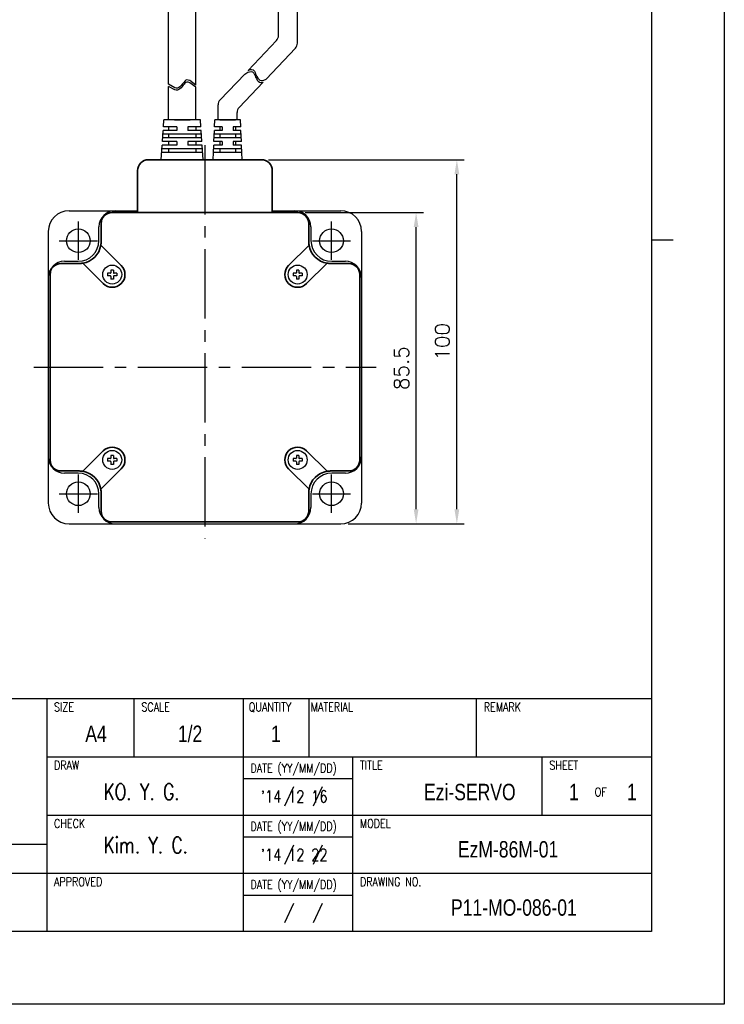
# Model space of a CAD drawing. Header units: millimetres. Extents: x 0 to 594, y 0 to 420.
# Tile 3 of 4: x 401 to 594, y 0 to 270. Entities that reach past the tile are written whole.
import ezdxf

# ---------------------------------------------------------------- set-up
doc = ezdxf.new("R2010")
doc.units = ezdxf.units.MM
doc.header["$PDSIZE"] = -1
doc.linetypes.add('CENTER2', pattern=[28.575, 19.05, -3.175, 3.175, -3.175])
doc.layers.add('DIM', color=3, linetype='Continuous')
doc.layers.add('SHEET', color=1, linetype='Continuous')
doc.layers.add('Visible (ISO)', color=7, linetype='Continuous', lineweight=35)
doc.styles.add('SHB', font='romans.shx', dxfattribs={"width": 0.75, "bigfont": 'whgtxt.shx'})
doc.styles.add('SHEET1', font='ROMANS.SHX', dxfattribs={"width": 0.8, "height": 3})
doc.styles.add('SHEET2', font='txt', dxfattribs={"width": 0.8, "height": 3})
doc.styles.get("Standard").update_dxf_attribs({"font": 'txt.shx', "bigfont": 'whgtxt.shx'})
doc.dimstyles.new('ISO-25', dxfattribs={"dimtxt": 2.5, "dimasz": 2.5, "dimexe": 1.25, "dimexo": 0.625, "dimtad": 1, "dimtxsty": 'Standard', "dimcen": 2.5, "dimadec": 0, "dimazin": 0, "dimtfac": 1, "dimtmove": 0, "dimatfit": 3, "dimfxl": 0, "dimarcsym": 0})

# ---------------------------------------------------------------- blocks, each defined once
blk = doc.blocks.new('*D8')
at = {"color": 8, "lineweight": -2}
for p, q in [((478.91, 217.5), (511.39, 217.5)), ((509.39, 136), (509.39, 213.5)), ((490.71, 132), (511.39, 132))]:
    blk.add_line(p, q, dxfattribs=at)
at = {"color": 8}
for points in [[(508.73, 213.5), (510.06, 213.5), (509.39, 217.5)], [(508.73, 136), (510.06, 136), (509.39, 132)]]:
    blk.add_solid(points, dxfattribs=at)
at = {"layer": 'Defpoints', "color": 0}
for p in [(476.91, 217.5), (509.39, 217.5), (488.71, 132)]:
    blk.add_point(p, dxfattribs=at)
at = {"color": 3, "insert": (505.39, 174.75), "char_height": 4, "attachment_point": 5, "rotation": 90}
blk.add_mtext('\\A1;85.5', dxfattribs=at)
blk = doc.blocks.new('*D9')
at = {"color": 8, "lineweight": -2}
for p, q in [((468.91, 232), (522.58, 232)), ((520.58, 136), (520.58, 228)), ((490.71, 132), (522.58, 132))]:
    blk.add_line(p, q, dxfattribs=at)
at = {"color": 8}
for points in [[(519.91, 228), (521.24, 228), (520.58, 232)], [(519.91, 136), (521.24, 136), (520.58, 132)]]:
    blk.add_solid(points, dxfattribs=at)
at = {"layer": 'Defpoints', "color": 0}
for p in [(466.91, 232), (520.58, 232), (488.71, 132)]:
    blk.add_point(p, dxfattribs=at)
at = {"color": 3, "insert": (516.58, 182), "char_height": 4, "attachment_point": 5, "rotation": 90}
blk.add_mtext('\\A1;100', dxfattribs=at)

msp = doc.modelspace()

# ---------------------------------------------------------------- linework, layer by layer
for p, q in [((441.4577, 252.7309), (441.4577, 290.5731)), ((448.9577, 252.5), (448.9577, 290.5731)), ((471.6084, 266.1047), (471.6084, 274.738)), ((476.8084, 264.0259), (476.8084, 274.738)), ((471.0572, 264.7259), (463.2555, 256.5276)), ((476.2572, 262.6471), (468.189, 254.1687)), ((462.3251, 255.5499), (455.5713, 248.4527)), ((443.1744, 251.7526), (441.4577, 252.7309)), ((443.1744, 251.1782), (441.4577, 252.1564)), ((441.4577, 243.0003), (441.4577, 252.1564)), ((443.4899, 251.6629), (443.1744, 251.7526)), ((443.856, 251.6846), (443.4899, 251.6629)), ((444.2164, 251.8262), (443.856, 251.6846)), ((444.5654, 252.063), (444.2164, 251.8262)), ((444.8981, 252.3707), (444.5654, 252.063)), ((444.8981, 251.7963), (444.5654, 251.4885)), ((445.2079, 252.7249), (444.8981, 252.3707)), ((445.2079, 252.1504), (444.8981, 251.7963)), ((445.4522, 253.0421), (445.2079, 252.7249)), ((445.4522, 252.4676), (445.2079, 252.1504)), ((445.6862, 253.348), (445.4522, 253.0421)), ((445.6862, 252.7735), (445.4522, 252.4676)), ((445.9209, 253.6156), (445.6862, 253.348)), ((445.9209, 253.0411), (445.6862, 252.7735)), ((446.1666, 253.8177), (445.9209, 253.6156)), ((446.1666, 253.2432), (445.9209, 253.0411)), ((446.4334, 253.9272), (446.1666, 253.8177)), ((446.4334, 253.3527), (446.1666, 253.2432)), ((446.8191, 253.9045), (446.4334, 253.9272)), ((446.8191, 253.33), (446.4334, 253.3527)), ((447.2283, 253.7267), (446.8191, 253.9045)), ((447.2283, 253.1522), (446.8191, 253.33)), ((448.9577, 252.5), (447.2283, 253.7267)), ((448.9577, 251.9255), (447.2283, 253.1522)), ((448.9577, 243.0003), (448.9577, 251.9255)), ((467.3782, 253.3167), (460.7713, 246.3739)), ((443.4899, 251.0884), (443.1744, 251.1782)), ((443.856, 251.1102), (443.4899, 251.0884)), ((444.2164, 251.2517), (443.856, 251.1102)), ((444.5654, 251.4885), (444.2164, 251.2517)), ((455.0201, 243.0003), (455.0201, 247.074)), ((460.2201, 243.0003), (460.2201, 244.9952)), ((440.0276, 241.0003), (440.1639, 243.0003)), ((443.7077, 241.0003), (440.0276, 241.0003)), ((450.1639, 243.0003), (440.1639, 243.0003)), ((441.4577, 241.0003), (441.4577, 240.0003)), ((443.7077, 241.0003), (441.6168, 241.0003)), ((447.3577, 243.0003), (443.0577, 243.0003)), ((443.7077, 241.0003), (443.7077, 240.0003)), ((445.1639, 243.0003), (447.3577, 243.0003)), ((450.3003, 241.0003), (446.7077, 241.0003)), ((446.7077, 241.0003), (446.7077, 240.0003)), ((448.9577, 241.0003), (448.9577, 240.0003)), ((450.3003, 241.0003), (450.1639, 243.0003)), ((454.073, 241.0003), (454.1639, 243.0003)), ((456.1639, 241.0003), (454.073, 241.0003)), ((456.1639, 241.0003), (454.073, 241.0003)), ((461.1639, 243.0003), (454.1639, 243.0003)), ((460.2201, 243.0003), (454.9319, 243.0003)), ((459.8139, 243.0003), (455.5139, 243.0003)), ((455.5139, 241.0003), (455.5139, 240.0003)), ((456.1639, 241.0003), (456.1639, 240.0003)), ((457.6201, 243.0003), (459.8139, 243.0003)), ((461.2548, 241.0003), (459.1639, 241.0003)), ((459.1639, 241.0003), (459.1639, 240.0003)), ((459.8139, 241.0003), (459.8139, 240.0003)), ((461.2548, 241.0003), (461.1639, 243.0003)), ((439.7548, 237.0003), (439.9594, 240.0003)), ((450.4367, 239.0003), (439.8912, 239.0003)), ((443.7077, 240.0003), (439.9594, 240.0003)), ((441.4577, 239.0003), (441.4577, 238.0003)), ((443.7077, 240.0003), (441.5714, 240.0003)), ((450.3685, 240.0003), (446.7077, 240.0003)), ((448.9577, 239.0003), (448.9577, 238.0003)), ((450.573, 237.0003), (450.3685, 240.0003)), ((453.8912, 237.0003), (454.0276, 240.0003)), ((461.3457, 239.0003), (453.9821, 239.0003)), ((456.1639, 240.0003), (454.0276, 240.0003)), ((456.1639, 240.0003), (454.0276, 240.0003)), ((455.5139, 239.0003), (455.5139, 238.0003)), ((461.3003, 240.0003), (459.1639, 240.0003)), ((459.8139, 239.0003), (459.8139, 238.0003)), ((461.4367, 237.0003), (461.3003, 240.0003)), ((439.4139, 232.0003), (439.6867, 236.0003)), ((443.7077, 236.0003), (439.6867, 236.0003)), ((443.7077, 237.0003), (439.7548, 237.0003)), ((450.5048, 238.0003), (439.823, 238.0003)), ((441.4577, 237.0003), (441.4577, 236.0003)), ((443.7077, 237.0003), (443.7077, 236.0003)), ((450.573, 237.0003), (446.7077, 237.0003)), ((446.7077, 237.0003), (446.7077, 236.0003)), ((450.6412, 236.0003), (446.7077, 236.0003)), ((448.9577, 237.0003), (448.9577, 236.0003)), ((450.9139, 232.0003), (450.6412, 236.0003)), ((453.6639, 232.0003), (453.8457, 236.0003)), ((456.1639, 236.0003), (453.8457, 236.0003)), ((456.1639, 237.0003), (453.8912, 237.0003)), ((461.3912, 238.0003), (453.9367, 238.0003)), ((455.5139, 237.0003), (455.5139, 236.0003)), ((456.1639, 237.0003), (456.1639, 236.0003)), ((461.4367, 237.0003), (459.1639, 237.0003)), ((459.1639, 237.0003), (459.1639, 236.0003)), ((461.4821, 236.0003), (459.1639, 236.0003)), ((459.8139, 237.0003), (459.8139, 236.0003)), ((461.6639, 232.0003), (461.4821, 236.0003)), ((450.7776, 234.0003), (439.5503, 234.0003)), ((450.7094, 235.0003), (439.6185, 235.0003)), ((441.4577, 235.0003), (441.4577, 234.0003)), ((448.9577, 235.0003), (448.9577, 234.0003)), ((461.573, 234.0003), (453.7548, 234.0003)), ((461.5276, 235.0003), (453.8003, 235.0003)), ((455.5139, 235.0003), (455.5139, 234.0003)), ((459.8139, 235.0003), (459.8139, 234.0003)), ((450.9139, 232.0003), (439.4139, 232.0003)), ((450.3504, 232.0003), (442.3504, 232.0003)), ((461.6639, 232.0003), (453.6639, 232.0003)), ((414.1139, 218.0003), (432.9139, 218.0003)), ((469.9139, 218.0003), (488.7139, 218.0003)), ((408.4139, 212.3003), (408.4139, 137.7003)), ((422.3139, 209.8003), (422.3139, 213.5503)), ((480.5139, 213.5503), (480.5139, 209.8003)), ((494.4139, 212.3003), (494.4139, 137.7003)), ((412.8639, 204.1003), (416.6139, 204.1003)), ((486.2139, 204.1003), (489.9639, 204.1003)), ((416.6139, 145.9003), (412.8639, 145.9003)), ((489.9639, 145.9003), (486.2139, 145.9003)), ((422.3139, 136.4503), (422.3139, 140.2003)), ((480.5139, 140.2003), (480.5139, 136.4503)), ((414.1139, 132.0003), (488.7139, 132.0003))]:
    msp.add_line(p, q)
at = {"color": 0}
for p, q in [((462.3251, 255.5499), (463.1874, 256.0162)), ((463.1874, 256.0162), (463.652, 256.1886)), ((463.2555, 256.5276), (463.3361, 256.5711)), ((463.2756, 256.5487), (463.8007, 256.7435)), ((463.652, 256.1886), (464.0933, 256.2544)), ((463.8007, 256.7435), (464.242, 256.8093)), ((464.0933, 256.2544), (464.4717, 256.1765)), ((464.242, 256.8093), (464.6204, 256.7314)), ((464.4717, 256.1765), (464.701, 256.0017)), ((464.6204, 256.7314), (464.8497, 256.5566)), ((464.701, 256.0017), (464.8861, 255.7428)), ((464.8497, 256.5566), (465.0348, 256.2977)), ((464.8861, 255.7428), (465.0435, 255.4236)), ((465.0348, 256.2977), (465.1922, 255.9785)), ((465.0435, 255.4236), (465.1904, 255.0676)), ((465.1904, 255.0676), (465.3443, 254.698)), ((465.1922, 255.9785), (465.3391, 255.6225)), ((465.3391, 255.6225), (465.4929, 255.2529)), ((465.3443, 254.698), (465.5519, 254.2757)), ((465.4929, 255.2529), (465.7006, 254.8306)), ((465.5519, 254.2757), (465.7935, 253.8924)), ((465.7006, 254.8306), (465.9422, 254.4473)), ((465.9422, 254.4473), (466.218, 254.1282)), ((465.7935, 253.8924), (466.0694, 253.5733)), ((466.0694, 253.5733), (466.3809, 253.3433)), ((466.218, 254.1282), (466.5296, 253.8982)), ((466.3809, 253.3433), (466.7289, 253.2275)), ((466.5296, 253.8982), (466.8775, 253.7824)), ((466.7289, 253.2275), (467.0569, 253.2326)), ((466.8775, 253.7824), (467.2056, 253.7875)), ((467.0569, 253.2326), (467.3971, 253.3217)), ((467.2056, 253.7875), (467.5458, 253.8766)), ((467.5458, 253.8766), (468.189, 254.1687))]:
    msp.add_line(p, q, dxfattribs=at)
at = {"lineweight": 35}
for p, q in [((443.0577, 243.0003), (445.1639, 243.0003)), ((455.5139, 243.0003), (457.6201, 243.0003)), ((441.2712, 232.0003), (449.1442, 232.0003)), ((442.4139, 232.0003), (450.2869, 232.0003)), ((452.5409, 232.0003), (450.2869, 232.0003)), ((453.7274, 232.0003), (461.6004, 232.0003))]:
    msp.add_line(p, q, dxfattribs=at)
at = {"color": 1, "linetype": 'CENTER2'}
for p, q in [((451.4139, 236.0003), (451.4139, 128.0003)), ((416.6639, 204.5003), (416.6639, 215.0003)), ((486.1639, 204.5003), (486.1639, 215.0003)), ((411.4139, 209.7503), (421.9139, 209.7503)), ((480.9139, 209.7503), (491.4139, 209.7503)), ((404.4139, 175.0003), (498.4139, 175.0003)), ((416.6639, 135.0003), (416.6639, 145.5003)), ((486.1639, 135.0003), (486.1639, 145.5003)), ((411.4139, 140.2503), (421.9139, 140.2503)), ((480.9139, 140.2503), (491.4139, 140.2503))]:
    msp.add_line(p, q, dxfattribs=at)
at = {"color": 4}
msp.add_line((574, 210), (580, 210), dxfattribs=at)
at = {"linetype": 'Continuous'}
for p, q in [((424.7081, 200.8061), (424.7081, 200.1061)), ((425.4581, 200.8061), (424.7081, 200.8061)), ((426.3081, 201.7061), (425.6081, 201.7061)), ((425.6081, 201.7061), (425.6081, 200.9561)), ((426.3081, 201.7061), (426.3081, 200.9561)), ((427.2081, 200.8061), (426.4581, 200.8061)), ((427.2081, 200.8061), (427.2081, 200.1061)), ((475.6198, 200.8061), (475.6198, 200.1061)), ((476.3698, 200.8061), (475.6198, 200.8061)), ((477.2198, 201.7061), (476.5198, 201.7061)), ((476.5198, 201.7061), (476.5198, 200.9561)), ((477.2198, 201.7061), (477.2198, 200.9561)), ((478.1198, 200.8061), (477.3698, 200.8061)), ((478.1198, 200.8061), (478.1198, 200.1061)), ((425.4581, 200.1061), (424.7081, 200.1061)), ((425.6081, 199.9562), (425.6081, 199.2062)), ((426.3081, 199.2062), (425.6081, 199.2062)), ((426.3081, 199.9562), (426.3081, 199.2062)), ((427.2081, 200.1061), (426.4581, 200.1061)), ((476.3698, 200.1061), (475.6198, 200.1061)), ((476.5198, 199.9562), (476.5198, 199.2062)), ((477.2198, 199.2062), (476.5198, 199.2062)), ((477.2198, 199.9562), (477.2198, 199.2062)), ((478.1198, 200.1061), (477.3698, 200.1061)), ((424.7081, 149.8944), (424.7081, 149.1945)), ((425.4581, 149.8944), (424.7081, 149.8944)), ((425.4581, 149.1945), (424.7081, 149.1945)), ((426.3081, 150.7945), (425.6081, 150.7945)), ((425.6081, 150.7945), (425.6081, 150.0445)), ((425.6081, 149.0445), (425.6081, 148.2945)), ((426.3081, 150.7945), (426.3081, 150.0445)), ((426.3081, 149.0445), (426.3081, 148.2945)), ((427.2081, 149.8944), (426.4581, 149.8944)), ((427.2081, 149.1945), (426.4581, 149.1945)), ((427.2081, 149.8944), (427.2081, 149.1945)), ((475.6198, 149.8944), (475.6198, 149.1945)), ((476.3698, 149.8944), (475.6198, 149.8944)), ((476.3698, 149.1945), (475.6198, 149.1945)), ((477.2198, 150.7945), (476.5198, 150.7945)), ((476.5198, 150.7945), (476.5198, 150.0445)), ((476.5198, 149.0445), (476.5198, 148.2945)), ((477.2198, 150.7945), (477.2198, 150.0445)), ((477.2198, 149.0445), (477.2198, 148.2945)), ((478.1198, 149.8944), (477.3698, 149.8944)), ((478.1198, 149.1945), (477.3698, 149.1945)), ((478.1198, 149.8944), (478.1198, 149.1945)), ((426.3081, 148.2945), (425.6081, 148.2945)), ((477.2198, 148.2945), (476.5198, 148.2945))]:
    msp.add_line(p, q, dxfattribs=at)
at = {"color": 6}
msp.add_lwpolyline([(0, 420), (594, 420), (594, 0), (0, 0)], close=True, dxfattribs=at)
at = {"color": 4}
msp.add_lwpolyline([(20, 400), (574, 400), (574, 20), (20, 20)], close=True, dxfattribs=at)
for centre, radius in [((416.6639, 209.7503), 3.25), ((486.1639, 209.7503), 3.25), ((425.9581, 200.4562), 2.6), ((476.8698, 200.4562), 2.6), ((425.9581, 149.5445), 2.6), ((476.8698, 149.5445), 2.6), ((416.6639, 140.2503), 3.25), ((486.1639, 140.2503), 3.25)]:
    msp.add_circle(centre, radius)
for centre, radius, start, end in [((469.6084, 266.1047), 2, 316.419966, 360), ((474.8084, 264.0259), 2, 316.419966, 0), ((457.0201, 247.074), 2, 136.419966, 180), ((462.2201, 244.9952), 2, 136.419966, 180), ((414.1139, 212.3003), 5.7, 90, 180), ((426.7639, 213.5503), 4.45, 90, 180), ((476.0639, 213.5503), 4.45, 0, 90), ((488.7139, 212.3003), 5.7, 0, 90), ((416.6139, 209.8003), 5.7, 270, 0), ((486.2139, 209.8003), 5.7, 180, 270), ((412.8639, 199.6503), 4.45, 90, 180), ((489.9639, 199.6503), 4.45, 0, 90), ((412.8639, 150.3503), 4.45, 180, 270), ((489.9639, 150.3503), 4.45, 270, 0), ((416.6139, 140.2003), 5.7, 0, 90), ((486.2139, 140.2003), 5.7, 90, 180), ((414.1139, 137.7003), 5.7, 180, 270), ((426.7639, 136.4503), 4.45, 180, 270), ((476.0639, 136.4503), 4.45, 270, 0), ((488.7139, 137.7003), 5.7, 270, 0)]:
    msp.add_arc(centre, radius, start, end)
at = {"linetype": 'Continuous'}
for centre, start, end in [((425.4581, 200.9561), 269.999999, 0.000009), ((426.4581, 200.9561), 180, 270.000003), ((476.3698, 200.9561), 269.999999, 0.000009), ((477.3698, 200.9561), 180, 270.000003), ((425.4581, 199.9562), 359.999995, 89.999997), ((426.4581, 199.9562), 89.999997, 180), ((476.3698, 199.9562), 359.999995, 89.999997), ((477.3698, 199.9562), 89.999997, 180), ((425.4581, 150.0445), 269.999999, 0.000009), ((425.4581, 149.0445), 359.999995, 89.999997), ((426.4581, 150.0445), 180, 270.000003), ((426.4581, 149.0445), 89.999997, 180), ((476.3698, 150.0445), 269.999999, 0.000009), ((476.3698, 149.0445), 359.999995, 89.999997), ((477.3698, 150.0445), 180, 270.000003), ((477.3698, 149.0445), 89.999997, 180)]:
    msp.add_arc(centre, 0.15, start, end, dxfattribs=at)
at = {"layer": 'SHEET', "color": 7}
for p, q in [((318, 84), (574, 84)), ((408, 84), (408, 20)), ((318, 44), (408, 44))]:
    msp.add_line(p, q, dxfattribs=at)
at = {"layer": 'SHEET'}
for p, q in [((432, 68), (432, 84)), ((462, 20), (462, 84)), ((480, 68), (480, 84)), ((526, 68), (526, 84)), ((408, 68), (574, 68)), ((492, 20), (492, 68)), ((544, 52), (544, 68)), ((462, 62), (492, 62)), ((475.7601, 59.723), (473.2579, 54.4078)), ((483.5984, 59.7148), (481.0961, 54.3996)), ((408, 52), (574, 52)), ((462, 46), (492, 46)), ((475.7601, 43.723), (473.2579, 38.4078)), ((483.5984, 43.7148), (481.0961, 38.3996)), ((318, 36), (574, 36)), ((462, 30), (492, 30)), ((475.7601, 27.723), (473.2579, 22.4078)), ((483.5984, 27.7148), (481.0961, 22.3996))]:
    msp.add_line(p, q, dxfattribs=at)
at = {"layer": 'Visible (ISO)'}
for p, q in [((466.9139, 232.0003), (435.9139, 232.0003)), ((432.9139, 229.0003), (432.9139, 217.5003)), ((469.9139, 217.5003), (469.9139, 229.0003)), ((476.9139, 217.5003), (425.9139, 217.5003)), ((422.9139, 214.5003), (422.9139, 209.5003)), ((479.9139, 209.5003), (479.9139, 214.5003)), ((422.8348, 208.5292), (428.433, 202.931)), ((474.3949, 202.931), (479.993, 208.5292)), ((416.9139, 203.5003), (411.9139, 203.5003)), ((423.4832, 197.9813), (417.8851, 203.5794)), ((484.9428, 203.5794), (479.3446, 197.9813)), ((490.9139, 203.5003), (485.9139, 203.5003)), ((408.9139, 200.5003), (408.9139, 149.5003)), ((493.9139, 149.5003), (493.9139, 200.5003)), ((423.4832, 152.0193), (417.8851, 146.4212)), ((479.3446, 152.0193), (484.9428, 146.4212)), ((411.9139, 146.5003), (412.6633, 146.5003)), ((416.9139, 146.5003), (412.6633, 146.5003)), ((422.8348, 141.4714), (428.433, 147.0696)), ((479.993, 141.4714), (474.3949, 147.0696)), ((485.9139, 146.5003), (490.9139, 146.5003)), ((422.9139, 135.8912), (422.9139, 140.5003)), ((479.9139, 135.5003), (479.9139, 140.5003)), ((422.9139, 135.8912), (422.9139, 135.5003)), ((425.9139, 132.5003), (476.9139, 132.5003))]:
    msp.add_line(p, q, dxfattribs=at)
for centre, radius, start, end in [((435.9139, 229.0003), 3, 90, 180), ((466.9139, 229.0003), 3, 0, 90), ((425.9139, 214.5003), 3, 90, 180), ((476.9139, 214.5003), 3, 0, 90), ((416.9139, 209.5003), 6, 279.314665, 350.685335), ((416.9139, 209.5003), 6, 350.685335, 0), ((485.9139, 209.5003), 6, 180, 189.314665), ((485.9139, 209.5003), 6, 189.314665, 260.685335), ((411.9139, 200.5003), 3, 90, 180), ((416.9139, 209.5003), 6, 270, 279.314665), ((425.9581, 200.4562), 3.5, 225, 45), ((476.8698, 200.4562), 3.5, 135, 315), ((485.9139, 209.5003), 6, 260.685335, 270), ((490.9139, 200.5003), 3, 0, 90), ((425.9581, 149.5445), 3.5, 315, 135), ((476.8698, 149.5445), 3.5, 45, 225), ((411.9139, 149.5003), 3, 180, 270), ((490.9139, 149.5003), 3, 270, 0), ((416.9139, 140.5003), 6, 80.685335, 90), ((416.9139, 140.5003), 6, 9.314665, 80.685335), ((485.9139, 140.5003), 6, 99.314665, 170.685335), ((485.9139, 140.5003), 6, 90, 99.314665), ((416.9139, 140.5003), 6, 0, 9.314665), ((485.9139, 140.5003), 6, 170.685335, 180), ((425.9139, 135.5003), 3, 180, 270), ((476.9139, 135.5003), 3, 270, 0)]:
    msp.add_arc(centre, radius, start, end, dxfattribs=at)

# ---------------------------------------------------------------- texts
at = {"layer": 'DIM', "color": 3, "style": 'SHB', "width": 0.75}
for s, p in [('KO. Y. G.', (423.6103, 56.1279)), ('Kim. Y. C.', (423.6103, 41.4726))]:
    msp.add_text(s, height=4.5, dxfattribs=at).set_placement(p)
at = {"layer": 'SHEET', "style": 'SHEET1', "width": 0.8}
for s, p in [('SIZE', (409.9793, 80.4604)), ('SCALE', (433.9793, 80.4604)), ('QUANTITY', (463.4591, 80.4604)), ('MATERIAL', (480.4793, 80.4604)), ('REMARK', (527.9793, 80.4604)), ('DRAW', (409.9793, 64.4604)), ('DATE (YY/MM/DD)', (463.9277, 63.6818)), ('TITLE', (493.9793, 64.4604)), ('SHEET', (545.9793, 64.4604)), ('OF', (558.4154, 57.1091)), ('CHECK', (409.9793, 48.4604)), ('DATE (YY/MM/DD)', (463.9277, 47.6818)), ('MODEL', (493.9793, 48.4604)), ('APPROVED', (409.9793, 32.4604)), ('DATE (YY/MM/DD)', (463.9277, 31.6818)), ('DRAWING NO.', (493.9793, 32.4604))]:
    msp.add_text(s, height=2.4, dxfattribs=at).set_placement(p)
at = {"layer": 'SHEET', "color": 7, "style": 'SHEET2', "width": 0.8}
for s, p in [('A4', (418.5726, 72.0681)), ('1/2', (443.9918, 72.0681)), ('1', (469.5531, 72.0681)), ('Ezi-SERVO', (511.5676, 56.0681)), ('1', (551.3623, 56.0681)), ('1', (567.2783, 56.0681)), ('EzM-86M-01', (520.8669, 40.3335)), ('P11-MO-086-01', (518.9824, 24.3335))]:
    msp.add_text(s, height=4.5, dxfattribs=at).set_placement(p)
at = {"layer": 'SHEET', "color": 3, "style": 'SHEET1', "width": 0.8}
for s, p in [("'14 12 16", (466.7638, 55.4207)), ("'14 12 22", (466.7638, 39.4207))]:
    msp.add_text(s, height=3.3, dxfattribs=at).set_placement(p)

# ---------------------------------------------------------------- dimensions: what is measured, and where the dimension line sits
for base, p2, picture, middle in [((520.5768, 232.0003), (466.9139, 232.0003), '*D9', (520.5768, 182.0003)), ((509.3949, 217.5003), (476.9139, 217.5003), '*D8', (509.3949, 174.7503))]:
    dim = msp.add_linear_dim(base=base, p1=(488.7139, 132.0003), p2=p2, angle=90, dimstyle='ISO-25', override={"dimscale": 2, "dimtxt": 2, "dimasz": 2, "dimexe": 1, "dimexo": 1, "dimgap": 1, "dimdec": 3, "dimzin": 9, "dimdsep": 46, "dimcen": 0, "dimclrd": 8, "dimclre": 8, "dimclrt": 3, "dimadec": 3, "dimazin": 2, "dimtol": 0, "dimlim": 0, "dimtp": 0.5, "dimtm": 0.5, "dimtdec": 3, "dimfxl": 0.6, "dimtolj": 1, "dimtzin": 9, "dimarcsym": 1})
    dim.commit()
    dim.dimension.update_dxf_attribs({"geometry": picture, "text_midpoint": middle, "dimtype": 160})

doc.saveas('drawing.dxf')
